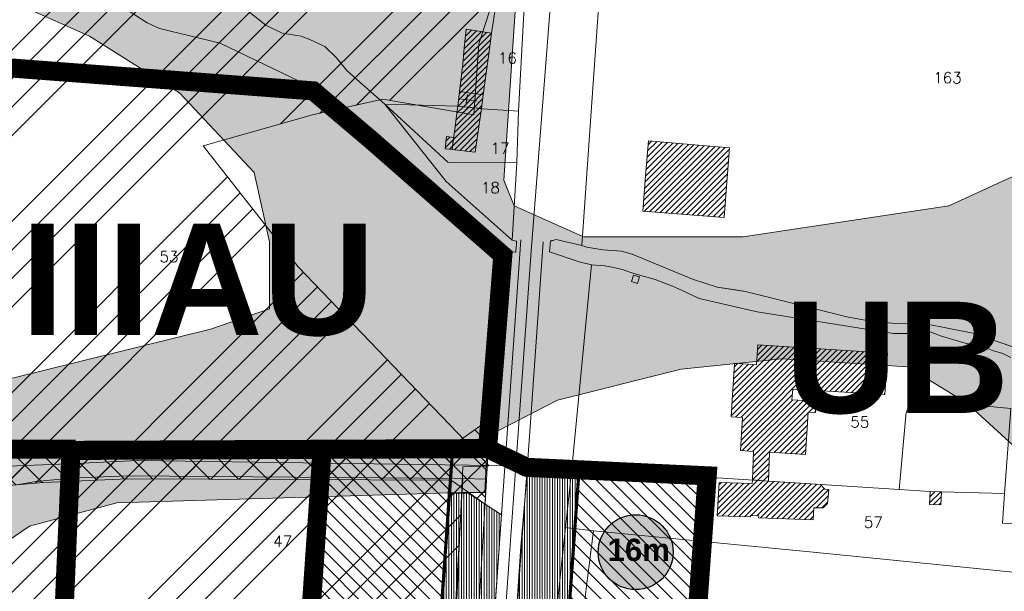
# Model space of a CAD drawing. Header units: metres. Extents: x 578835 to 593571, y 248557 to 255108.
# Tile 72 of 251: x 583127 to 583436, y 250397 to 250577. Entities that reach past the tile are written whole.
import ezdxf

# ---------------------------------------------------------------- set-up
doc = ezdxf.new("R2010")
doc.units = ezdxf.units.M
for name, pattern in [('CACHEX2', [0.75, 0.5, -0.25]), ('CONTINU', [0]), ('DASHDOT', [1, 0.5, -0.25, 0, -0.25]), ('SOLID_LINE', [0])]:
    doc.linetypes.add(name, pattern=pattern)
for name, color, linetype, lineweight in [('01_PLU implantation gabaritaire', 22, 'CONTINU', 30), ('01_PLU_EVP', 104, 'Continuous', 0), ('02_Modif_POS-Implantations obligées', 24, 'DASHDOT', 0), ('Cad-BATIMENT_BATI_LEGER13', 7, 'SOLID_LINE', 0), ('Cad-BATIMENT_BATI_PRIVE12', 7, 'SOLID_LINE', 0), ('Cad-BATIMENT_BATI_PRIVE12_HACH', 7, 'SOLID_LINE', 0), ('Cad-HYDROGRAPHI_COURS_D_EAU28', 5, 'SOLID_LINE', 0), ('Cad-PARCELLAIRE_PARCELLE1', 250, 'SOLID_LINE', 0), ('Cad-RESEAU_ROUT_AXE_DE_VOIE26', 255, 'SOLID_LINE', 0), ('Cad-RESEAU_ROUT_LIMITE_DE_VOIE_P23', 8, 'SOLID_LINE', 0), ('Cad-TOPONYMIE_DETAIL_PARCELLAIR181', 7, 'SOLID_LINE', 0), ('Cad-TOPONYMIE_NUMERO_DE_PARCELL182', 250, 'SOLID_LINE', 0), ('ER', 192, 'Continuous', 18), ('PLU', 7, 'CACHEX2', 5), ('PPRI global - contour', 152, 'Continuous', 5), ('PPRI global - hachures', 152, 'Continuous', 5), ('PPRIF - contour', 10, 'Continuous', 9)]:
    doc.layers.add(name, color=color, linetype=linetype, lineweight=lineweight)
doc.layers.add('PLU nom', color=7, linetype='Continuous')
doc.styles.add('00001', font='arial.ttf', dxfattribs={"height": 50})
doc.styles.get("Standard").update_dxf_attribs({"font": 'arialbd_0.ttf', "height": 50})
doc.styles.add('TEXTSTYLE_45_11', font='txt.shx', dxfattribs={"oblique": 50})

msp = doc.modelspace()

# ---------------------------------------------------------------- hatches: boundary and pattern name
at = {"layer": '01_PLU implantation gabaritaire', "lineweight": 0, "ltscale": 0.4}
h = msp.add_hatch(dxfattribs=at)
h.set_pattern_fill('ANSI31', color=256, angle=90, style=0)
h.paths.add_polyline_path([(583221.89, 250441.93), (583262.93, 250441.37), (583237.44, 250079.48), (583221.42, 249849.89), (583216.12, 249767.51), (583212.68, 249738.43), (583206.33, 249695.34), (583190.73, 249656.21), (583164, 249602.47), (583128.06, 249620.2), (583151.53, 249667.78), (583168.02, 249705.77), (583172.76, 249736.67), (583178.86, 249813.5), (583190.14, 249975.57), (583205.96, 250198.67), (583218.51, 250390.38)])
h = msp.add_hatch(dxfattribs=at)
h.set_pattern_fill('ANSI31', color=256, angle=90, style=0)
h.paths.add_polyline_path([(583255.49, 249636.72), (583294.71, 249641.08), (583293.78, 249651.04), (583290.95, 249687.88), (583298.05, 249789.16), (583306, 249916.25), (583315.37, 250055.57), (583330.12, 250260.46), (583343.09, 250433.53), (583302.8, 250435.87), (583289.28, 250248.51), (583277.24, 250088.76), (583268.13, 249947.91), (583261.65, 249843.74), (583255.19, 249751.23), (583251.63, 249693.47), (583251.34, 249680.25), (583254.28, 249643.54)])
at = {"layer": '01_PLU implantation gabaritaire', "linetype": 'Continuous', "lineweight": 30, "true_color": 0xffffff}
h = msp.add_hatch(color=7, dxfattribs=at)
edge = h.paths.add_edge_path()
edge.add_arc((583320.54, 250409.55), 11.78, 0, 360)
at = {"layer": '01_PLU_EVP', "ltscale": 0.4}
h = msp.add_hatch(dxfattribs=at)
h.set_pattern_fill('ANSI31', color=256, scale=0.25, angle=45, style=0)
h.paths.add_polyline_path([(583286.6, 250436.83), (583303.01, 250436.06), (583294.32, 250317.1), (583287.56, 250223.33), (583280.42, 250126.14), (583273.27, 250027.36), (583268.44, 249956.24), (583263.4, 249868.36), (583260.7, 249831.45), (583257.42, 249785.72), (583252.2, 249705.5), (583251.24, 249683.89), (583253.95, 249643.83), (583255.49, 249636.88), (583240.82, 249635.15), (583237.92, 249668.14), (583237.15, 249696.51), (583237.91, 249737.17), (583241, 249789.27), (583248.34, 249895.92), (583259.15, 250043.49), (583263.4, 250113.32), (583270.93, 250173.72), (583273.05, 250208.21), (583272.08, 250224.8), (583277.29, 250305.07), (583284.44, 250411.35)])
h = msp.add_hatch(dxfattribs=at)
h.set_pattern_fill('ANSI31', color=256, scale=0.25, angle=45, style=0)
h.paths.add_polyline_path([(583261.44, 250428.15), (583268.12, 250428.05), (583278.37, 250421.29), (583273.49, 250352.07), (583268.78, 250284.89), (583251.58, 250282.17), (583254.59, 250326.14), (583259.48, 250396.52), (583261.73, 250429.02)])
at = {"layer": 'Cad-BATIMENT_BATI_PRIVE12_HACH', "ltscale": 0.4}
h = msp.add_hatch(dxfattribs=at)
h.set_pattern_fill('ANSI31', color=256, scale=0.4, style=0)
h.paths.add_polyline_path([(583272.58, 250553.41), (583274.09, 250564.02), (583274.58, 250567.85), (583275.25, 250572.81), (583267.23, 250574.03), (583266.65, 250568.19), (583266.16, 250563.13), (583265.15, 250554.47)])
h = msp.add_hatch(dxfattribs=at)
h.set_pattern_fill('ANSI31', color=256, scale=0.4, style=0)
h.paths.add_polyline_path([(583272.03, 250549.13), (583272.58, 250553.41), (583265.15, 250554.47), (583264.63, 250549.85)])
h = msp.add_hatch(dxfattribs=at)
h.set_pattern_fill('ANSI31', color=256, scale=0.4, style=0)
h.paths.add_polyline_path([(583270.04, 250535.36), (583272.03, 250549.13), (583264.63, 250549.85), (583264.22, 250546.8), (583263.77, 250543.43), (583262.8, 250536.21)])
h = msp.add_hatch(dxfattribs=at)
h.set_pattern_fill('ANSI31', color=256, scale=0.4, style=0)
h.paths.add_polyline_path([(583263.3, 250540.04), (583261.05, 250540.3), (583260.63, 250536.48), (583262.8, 250536.21)])
h = msp.add_hatch(dxfattribs=at)
h.set_pattern_fill('ANSI31', color=256, scale=0.4, style=0)
h.paths.add_polyline_path([(583349.16, 250525.8), (583350.07, 250536.69), (583324.58, 250538.91), (583323.59, 250527.91), (583322.79, 250516.8), (583348.35, 250514.81)])
h = msp.add_hatch(dxfattribs=at)
h.set_pattern_fill('ANSI31', color=256, scale=0.4, style=0)
h.paths.add_polyline_path([(583357.3, 250432.29), (583362.27, 250431.92), (583362.67, 250440.99), (583373.94, 250440.26), (583374.81, 250453.59), (583377.13, 250453.45), (583377.24, 250457.02), (583369.62, 250457.5), (583369.91, 250460.87), (583398.91, 250459.17), (583399.73, 250472.17), (583358.94, 250474.79), (583358.56, 250468.51), (583351.59, 250469.04), (583350.53, 250452.12), (583354.09, 250451.97), (583353.47, 250441.55), (583357.62, 250441.23)])
h = msp.add_hatch(dxfattribs=at)
h.set_pattern_fill('ANSI31', color=256, scale=0.4, style=0)
h.paths.add_polyline_path([(583357.3, 250432.29), (583357.22, 250431.17), (583346.81, 250431.52), (583346.19, 250421), (583356.69, 250420.64), (583356.66, 250421.09), (583359.23, 250420.96), (583359.19, 250420.4), (583376.4, 250419.72), (583376.57, 250423.53), (583379.54, 250423.55), (583380.91, 250424.9), (583381.29, 250429.27), (583380.05, 250429.39), (583378.68, 250430.84), (583362.27, 250431.92)])
h = msp.add_hatch(dxfattribs=at)
h.set_pattern_fill('ANSI31', color=256, scale=0.4, style=0)
h.paths.add_polyline_path([(583416.49, 250424.4), (583416.72, 250428.55), (583413.17, 250428.69), (583412.93, 250424.56)])
at = {"layer": 'ER', "ltscale": 0.4}
h = msp.add_hatch(dxfattribs=at)
h.set_pattern_fill('ANSI37', color=256, scale=2, style=0)
h.paths.add_polyline_path([(583058.07, 250301.34), (583054.64, 250309.73), (583049.76, 250316.09), (583040.95, 250320.89), (583030.54, 250323.46), (583001.33, 250327.82), (582957.44, 250333.43), (582946.65, 250336.57), (582930.39, 250344.22), (582912.33, 250356.37), (582905, 250360.88), (582898.05, 250362.27), (582890.36, 250362.98), (582872.61, 250362.64), (582857.67, 250362.32), (582845.41, 250364.65), (582832.39, 250369.17), (582828.35, 250359.98), (582842.83, 250354.96), (582856.84, 250352.3), (582872.82, 250352.65), (582889.99, 250352.97), (582896.6, 250352.36), (582901.28, 250351.42), (582906.92, 250347.95), (582925.44, 250335.5), (582943.1, 250327.19), (582955.39, 250323.61), (582999.95, 250317.92), (583028.6, 250313.64), (583037.3, 250311.49), (583043.12, 250308.32), (583045.89, 250304.71), (583048.44, 250298.47), (583049.7, 250291.87), (583049.17, 250286.5), (583046.99, 250279.96), (583040.61, 250268.16), (583027.71, 250247.14), (583023.9, 250238.33), (583024.86, 250227.84), (583027.05, 250209.99), (583029.67, 250195.98), (583030.08, 250195.06), (583029.67, 250188.88), (583030.4, 250183.45), (583031.86, 250178.75), (583034.45, 250175.42), (583044.19, 250174.21), (583052.62, 250175.34), (583056.03, 250175.83), (583063.27, 250179.06), (583070.89, 250181.58), (583078.03, 250183.12), (583083.63, 250182.87), (583086.79, 250181.09), (583091.09, 250176.71), (583095.39, 250169.98), (583105.37, 250171.36), (583104.39, 250177.6), (583099.77, 250185.31), (583094.5, 250191.87), (583087.6, 250198.2), (583071.46, 250206.25), (583065.13, 250208.93), (583062.41, 250210.35), (583058.04, 250213.9), (583056.65, 250219.23), (583056.92, 250225.54), (583058.61, 250230.25), (583064.05, 250235.69), (583077, 250245.39), (583098.82, 250260.63), (583110.81, 250268.21), (583117.15, 250276.71), (583135.95, 250300.57), (583137.07, 250311.17), (583134.78, 250319.23), (583129.66, 250334.43), (583124.96, 250344.18), (583118.29, 250352.65), (583098.4, 250372.53), (583087.35, 250385.01), (583085.93, 250391.35), (583085.93, 250398.83), (583089.88, 250411.31), (583093.52, 250418.3), (583099.46, 250423.02), (583107.8, 250426.51), (583118.38, 250430.08), (583134.3, 250431.52), (583160.83, 250432.67), (583262.54, 250432.21), (583273.17, 250424.61), (583274.68, 250451.43), (583261.61, 250442.21), (583160.63, 250442.67), (583133.63, 250441.5), (583116.3, 250439.94), (583104.26, 250435.87), (583094.32, 250431.71), (583085.63, 250424.8), (583080.61, 250415.16), (583075.93, 250400.38), (583075.93, 250390.24), (583078.16, 250380.3), (583091.12, 250365.68), (583110.8, 250346), (583116.43, 250338.85), (583120.38, 250330.65), (583125.23, 250316.27), (583126.92, 250310.29), (583126.31, 250304.49), (583109.21, 250282.8), (583103.9, 250275.68), (583093.28, 250268.96), (583071.13, 250253.5), (583057.48, 250243.26), (583049.95, 250235.74), (583046.99, 250227.48), (583046.59, 250218.16), (583049.19, 250208.2), (583057.28, 250201.63), (583058.31, 250199.86), (583058.31, 250197.02), (583057.83, 250194.67), (583054.58, 250191.92), (583050.69, 250191.43), (583045.25, 250193.05), (583042.01, 250195.81), (583039.25, 250200.75), (583038.82, 250201.43), (583036.93, 250211.52), (583034.8, 250228.9), (583034.09, 250236.7), (583036.6, 250242.52), (583049.28, 250263.17), (583056.2, 250275.97), (583059.01, 250284.39), (583059.8, 250292.32)])
at = {"layer": 'PPRI global - hachures', "ltscale": 0.4}
h = msp.add_hatch(dxfattribs=at)
h.set_pattern_fill('ANSI36', color=256, scale=2, style=0)
h.paths.add_polyline_path([(584066.5, 250379.34), (584062.37, 250383.47), (584043.41, 250459.25), (584013.35, 250450.76), (584002.24, 250450.11), (583982.63, 250452.72), (583973.49, 250455.99), (583889.77, 250518.96), (583895.65, 250528.1), (583977.99, 250662.67), (584030.07, 250749.63), (583918.43, 250756.91), (583664.41, 250783.59), (583631.24, 250786.83), (583615.06, 250787.64), (583601.17, 250794.44), (583587.42, 250827.6), (583576.9, 250872.88), (583563.15, 250910.89), (583546.16, 250944.04), (583514.61, 250983.67), (583475.78, 251010.35), (583442.61, 251028.95), (583396.5, 251041.08), (583343.91, 251049.17), (583296.18, 251058.06), (583275.96, 251065.34), (583264.63, 251086.36), (583250.88, 251100.92), (583230.66, 251114.67), (583189.4, 251126.8), (583119.68, 251147.06), (583061.43, 251160.81), (583024.22, 251164.04), (582980.53, 251148.68), (582993.48, 251125.23), (583025.83, 251140.59), (583054.15, 251143.02), (583098.64, 251130.08), (583144.75, 251115.52), (583186.01, 251101.78), (583219.99, 251088.03), (583236.17, 251071.86), (583255.58, 251033.04), (583254.78, 251000.7), (583238.6, 250995.04), (583207.85, 250995.04), (583194.1, 251002.31), (583172.26, 251010.4), (583159.32, 250999.89), (583144.75, 250992.61), (583123.72, 250996.65), (583093.79, 251001.51), (583044.44, 251004.74), (583042.82, 250977.25), (583071.95, 250975.63), (583123.72, 250970.78), (583189.25, 250968.35), (583234.55, 250957.84), (583253.97, 250940.05), (583273.38, 250908.51), (583282.28, 250851.91), (583278.25, 250803.12), (583273.39, 250777.24), (583225.66, 250792.61), (583164.18, 250807.16), (583128.59, 250807.97), (583123.73, 250787.76), (583296.04, 250750.56), (583317.08, 251031.97), (583369.66, 251022.26), (583418.2, 250998.81), (583457.03, 250968.08), (583486.96, 250930.89), (583515.28, 250879.13), (583529.84, 250833.04), (583533.88, 250790.18), (583534.69, 250771.58), (583553.3, 250763.5), (583563.01, 250755.41), (583580, 250744.9), (583594.56, 250731.15), (583590.51, 250708.51), (583580.81, 250697.19), (583567.05, 250697.19), (583552.49, 250698.8), (583535.5, 250697.19), (583522.56, 250693.95), (583503.14, 250708.51), (583479.68, 250718.21), (583448.13, 250723.87), (583373.71, 250731.15), (583318.7, 250734.39), (583315.46, 250703.66), (583444.9, 250694.76), (583478.87, 250680.21), (583494.24, 250668.89), (583512.04, 250632.5), (583510.42, 250582.36), (583496.67, 250561.34), (583468.36, 250541.12), (583419.01, 250518.48), (583354.29, 250508.77), (583304.13, 250508.77), (583282.29, 250518.48), (583279.06, 250526.56), (583283.91, 250598.53), (583239.42, 250602.58), (583222.43, 250600.96), (583186.02, 250597.72), (583162.56, 250599.34), (583148, 250606.62), (583122.92, 250612.28), (583089.76, 250614.71), (583078.43, 250626.03), (583052.54, 250635.73), (583029.89, 250635.73), (583004.81, 250631.69), (582985.4, 250622.79), (582965.98, 250613.09), (582970.84, 250593.68), (583001.58, 250611.47), (583029.08, 250621.98), (583059.01, 250621.98), (583080.86, 250606.62), (583092.99, 250591.26), (583118.07, 250585.59), (583148.81, 250571.85), (583177.12, 250554.06), (583200.59, 250528.99), (583205.44, 250507.16), (583205.44, 250486.13), (583186.83, 250479.66), (583124.54, 250464.3), (583104.02, 250461.44), (583074.89, 250436.37), (583062.76, 250421.01), (583040.92, 250417.77), (583013.41, 250429.9), (582993.19, 250437.99), (582977.01, 250433.14), (582972.96, 250422.62), (582979.43, 250412.11), (583003.7, 250411.3), (583028.78, 250404.83), (583040.92, 250397.56), (583014.22, 250380.57), (582989.14, 250366.83), (582968.11, 250354.7), (582985.91, 250337.72), (583050.62, 250379.77), (583073.28, 250387.85), (583089.45, 250391.9), (583109.68, 250404.03), (583129.9, 250417.77), (583157.41, 250425.05), (583265.81, 250428.28), (583273.09, 250428.28), (583273.9, 250446.07), (583295.97, 250457.39), (583334.8, 250467.1), (583366.35, 250470.33), (583405.99, 250467.9), (583424.6, 250456.58), (583444.01, 250438.79), (583471.52, 250417.77), (583514.39, 250491.35), (583542.71, 250566.56), (583607.54, 250728.61), (583618.87, 250755.3), (583637.47, 250748.02), (583563.05, 250565.27), (583533.11, 250493.3), (583488.62, 250414.05), (583469.92, 250375), (583458.6, 250360.44), (583447.3, 250277.69), (583433.55, 250118.39), (583433.55, 250075.53), (583435.17, 250061.79), (583444.07, 250055.32), (583538.72, 249966.37), (583593.05, 249930.65), (583636.74, 249921.76), (583657.12, 249921.76), (583640.51, 249900.52), (583605.37, 249856.24), (583563.9, 249771.01), (583539.46, 249724.43), (583484.46, 249610.66), (583466.89, 249549.58), (583445.44, 249517.44), (583408.01, 249447.95), (583372.11, 249391.45), (583402.75, 249358.91), (583418.65, 249347.07), (583436.19, 249369.28), (583463.87, 249406.75), (583478.59, 249436.8), (583476.61, 249477.12), (583481.36, 249487.31), (583491.71, 249499.16), (583485.47, 249528.1), (583479.2, 249549.72), (583486.09, 249593.97), (583536.27, 249697.24), (583571.65, 249771.24), (583609.81, 249820.41), (583635.17, 249860.02), (583657.05, 249884.96), (583692.43, 249959.02), (583716.61, 250005.58), (583724.42, 250017.76), (583733.57, 250029.46), (583758.23, 250060.88), (583783.36, 250088.01), (583819.02, 250122.79), (583886.38, 250174.14), (583941.78, 250217.37), (583983.26, 250248.04), (584014.32, 250265.65), (584046.48, 250272.12), (584071.07, 250273.21)])
at = {"layer": 'PPRIF - contour', "lineweight": 15}
h = msp.add_hatch(dxfattribs=at)
h.set_pattern_fill('ANSI34', color=30, scale=2, style=0)
h.paths.add_polyline_path([(583168.56, 249236.59), (583178.02, 249273.37), (583184.15, 249314.36), (583186.86, 249348.54), (583183.82, 249412.65), (583188.31, 249497.75), (583209.56, 249638.59), (583209.57, 249654.16), (583202.87, 249764.69), (583181.22, 249772.54), (583212.18, 249841.81), (583235.33, 249974.64), (583193.51, 249985.09), (583186.04, 250045.54), (583188.28, 250067.18), (583195.8, 250078.07), (583245.78, 250078.37), (583251.01, 250132.85), (583194.25, 250138.82), (583209.94, 250168.32), (583209.19, 250188.47), (583208.21, 250203.8), (583217.43, 250267.61), (583213.64, 250277.41), (583256.98, 250284.74), (583262.34, 250350.34), (583266.18, 250436.39), (583274.5, 250436.7), (583214.43, 250499.33), (583184.56, 250537.39), (583218.91, 250547.09), (583241.07, 250552.07), (583269.68, 250547.09), (583271.18, 250569.48), (583274.91, 250580.67), (583286.48, 250597.77), (583293.66, 250716.62), (583278.73, 250731.44), (583193.67, 250750.25), (583156.78, 250759.28), (583135.71, 250831.5), (583141.39, 250856.49), (583145.69, 250864.01), (583161.1, 250891.6), (583169.34, 250905.21), (583172.57, 250920.26), (583171.49, 250936.38), (583169.31, 250950.6), (583181.85, 251003.26), (583206.95, 251084.03), (583216.62, 251114.12), (583232.39, 251161.77), (583245.29, 251209.41), (583234.54, 251210.94), (583234.1, 251288.09), (583244.66, 251288.39), (583237.9, 251328.73), (583229.54, 251356.01), (583200.13, 251357.42), (583190.46, 251371.39), (583189.74, 251379.63), (583190.1, 251406.14), (583244.22, 251415.82), (583256.04, 251419.04), (583270.74, 251430.86), (583295.47, 251440.89), (583325.21, 251451.64), (583340.94, 251464.43), (583366, 251457.91), (583398.59, 251444.88), (583422.15, 251436.37), (583417.63, 251462.92), (583418.14, 251495.99), (583409.11, 251546.1), (583400.09, 251585.18), (583359.99, 251579.17), (583344.95, 251609.23), (583333.92, 251624.76), (583325.9, 251633.28), (583319.39, 251648.31), (583296.33, 251649.31), (583292.32, 251666.85), (583282.01, 251764.42), (583240.65, 251790.03), (583212.78, 251805.76), (583221.32, 251831.82), (583251.44, 251830.48), (583273.02, 251828.23), (583262.67, 251903.93), (583199.69, 251895.44), (583192.95, 251945.32), (583256.33, 251954.31), (583243.74, 252050.47), (583214.52, 252068.27), (583208.68, 252073.66), (583201.93, 252137.92), (583178.11, 252135.22), (583183.95, 252176.12), (583226.69, 252181.65), (583216.8, 252253.1), (583210.96, 252307.92), (583193.36, 252422.33), (583178.97, 252519.84), (583167.73, 252607.66), (583178.52, 252614.4), (583188.29, 252625.39), (583184.93, 252642.05), (583192.13, 252639.75), (583210.89, 252641.9), (583205.05, 252676.95), (583200.1, 252708.47), (583205.05, 252708.02), (583194.96, 252797.38), (583191.02, 252799.28), (583173.51, 252800.6), (583168.08, 252797.59), (583165.67, 252793.82), (583165.69, 252787.69), (583073.05, 252815.41), (583065.66, 252814.13), (583065.94, 252812.7), (583046.85, 252808.33), (583047.04, 252816.04), (582997.15, 252812.42), (582995.86, 252782.45), (582980.16, 252787.72), (582949.89, 252804.92), (582947.27, 252800.69), (582935.19, 252777.61), (582924.38, 252768.8), (582917.32, 252760.63), (582910.91, 252748.5), (582903.76, 252736.42), (582880, 252724.86), (582817.58, 252706.15), (582782.59, 252696.37), (582747.69, 252696.56), (582653.19, 252726.32), (582583.51, 252736.7), (582547.53, 252745.89), (582391.95, 252693.83), (582342.71, 252696.56), (582258, 252701.11), (582228.89, 252730.03), (582194.3, 252754.65), (582137.15, 252749.12), (582028.37, 252701.22), (581997.03, 252701.83), (581923.09, 252643.99), (581895.44, 252653.82), (581782.97, 252699.88), (581749.17, 252724.45), (581694.48, 252730.59), (581626.87, 252779.73), (581623.69, 252832.13), (581568.99, 252867.14), (581549.94, 252902.76), (581520.9, 252875.84), (581488.95, 252861.1), (581415.1, 252871.66), (581333.97, 252861.22), (581285.87, 252845.9), (581226.26, 252859.41), (581213.27, 252848.96), (581176.79, 252829.19), (581135.62, 252832.26), (581093.83, 252851.3), (581026.18, 252865.71), (580894.22, 252859.98), (580764.18, 252821.75), (580666.25, 252837.89), (580606.97, 252807.31), (580553.37, 252825.96), (580518.38, 252831.19), (580426.24, 252844.58), (580314.78, 252864.48), (580232.54, 252861.61), (580193.34, 252877.86), (579737.68, 252731.06), (579339.29, 252594.91), (579467.34, 252529.95), (579492.26, 252526.53), (579537.88, 252506.87), (579628.29, 252501.98), (579673.34, 252488.27), (579756.55, 252421.24), (579801.62, 252412.32), (579849.52, 252376.66), (579890.09, 252373.24), (579954.11, 252362.98), (580003.08, 252331.22), (580020.69, 252319.86), (580037.79, 252307.65), (580048.55, 252295.44), (580067.12, 252269.55), (580095.49, 252178.46), (580127.66, 252086.63), (580157.22, 252011.67), (580209.32, 251928.46), (580208.41, 251858.24), (580196.24, 251818.11), (580206.29, 251790.3), (580227.07, 251716.54), (580274.53, 251673.98), (580324.82, 251599.61), (580345.2, 251567.99), (580352.27, 251548.44), (580380.56, 251474.57), (580498.13, 251465.11), (580632.34, 251425.65), (580688.87, 251403.81), (580903, 251328.66), (581057.22, 251304.45), (581128.89, 251277.45), (581306.24, 251176.53), (581363.6, 251156.15), (581418.4, 251079.72), (581465.72, 250967.17), (581546.02, 250830.88), (581604.72, 250760.44), (581621.29, 250710.76), (581635.31, 250677.64), (581677.37, 250643.25), (581761.5, 250538.8), (581878.03, 250481.58), (581978.36, 250416.05), (582083.64, 250336.15), (582132.06, 250252.96), (582193.12, 250147.32), (582211.34, 250118.18), (582217.79, 250080.35), (582244.22, 249930.09), (582252.92, 249788.8), (582279.87, 249720.73), (582264.14, 249693.23), (582229.1, 249576.98), (582243.69, 249504.21), (582236.53, 249458.37), (582233.12, 249417.21), (582207.89, 249404.14), (582210.7, 249314.66), (582282.52, 249136.36), (582365.79, 249069.63), (582329.51, 248868.66), (582370.33, 248802.93), (582389.99, 248830.88), (582435.35, 248829.37), (582475.81, 248930.64), (582488.18, 248933.83), (582505.04, 248934.94), (582536.56, 248931.03), (582545.58, 248873.46), (582547.73, 248837.81), (582559.27, 248733.3), (582660.26, 248731.96), (582707.75, 248722.61), (582711.09, 248844.25), (582713.77, 248853.61), (582730.11, 248933.31), (582770.57, 249048.63), (582781.22, 249070.77), (582782.86, 249074.05), (582786.69, 249073.51), (582794.34, 249066.4), (582795.98, 249060.39), (582802, 249037.44), (582837.54, 249029.24), (582847.92, 249019.4), (582859.41, 249022.68), (582870.89, 249021.59), (582882.91, 249029.79), (582897.68, 249024.87), (582894.41, 249004.61), (582898.78, 248991.5), (582903.16, 248984.94), (582914.71, 248986.01), (582980.86, 249040.12), (583036.72, 249107.47), (583089.79, 249152.85), (583096.96, 249144.66), (583169.29, 249123.72), (583150.9, 249178.85), (583158.77, 249200.15)])

# ---------------------------------------------------------------- linework, layer by layer
at = {"layer": '01_PLU implantation gabaritaire', "ltscale": 0.4, "const_width": 1}
for points in [[(583221.89, 250441.93), (583262.93, 250441.37), (583237.44, 250079.48), (583221.42, 249849.89), (583216.12, 249767.51), (583212.68, 249738.43), (583206.33, 249695.34), (583190.73, 249656.21), (583164, 249602.47), (583128.06, 249620.2), (583151.53, 249667.78), (583168.02, 249705.77), (583172.76, 249736.67), (583178.86, 249813.5), (583190.14, 249975.57), (583205.96, 250198.67), (583218.51, 250390.38)], [(583255.49, 249636.72), (583294.71, 249641.08), (583293.78, 249651.04), (583290.95, 249687.88), (583298.05, 249789.16), (583306, 249916.25), (583315.37, 250055.57), (583330.12, 250260.46), (583343.09, 250433.53), (583302.77, 250435.96), (583289.28, 250248.51), (583277.24, 250088.76), (583268.13, 249947.91), (583261.65, 249843.74), (583255.19, 249751.23), (583251.63, 249693.47), (583251.34, 249680.25), (583254.28, 249643.54)]]:
    msp.add_lwpolyline(points, close=True, dxfattribs=at)
at = {"layer": '01_PLU implantation gabaritaire', "lineweight": 0, "ltscale": 0.4}
msp.add_lwpolyline([(583302.63, 250436.42), (583342.85, 250433.48), (583322.59, 250160.96), (583310.53, 249980.22), (583296.25, 249761.55), (583291.16, 249689.06), (583294.97, 249640.54), (583255.35, 249636.96), (583250.81, 249687.24), (583256, 249760.56), (583270.61, 249979.22), (583287.49, 250227.05), (583302.76, 250432.68)], close=True, dxfattribs=at)
at = {"layer": '01_PLU_EVP', "ltscale": 0.4}
msp.add_lwpolyline([(583263.4, 250113.32), (583270.93, 250173.72), (583273.05, 250208.21), (583272.08, 250224.8), (583277.29, 250305.07), (583284.44, 250411.35), (583286.6, 250436.83), (583303.01, 250436.06), (583294.32, 250317.1), (583287.56, 250223.33), (583280.42, 250126.14)], dxfattribs=at)
msp.add_lwpolyline([(583261.44, 250428.15), (583268.12, 250428.05), (583278.37, 250421.29), (583273.49, 250352.07), (583268.76, 250284.55), (583251.58, 250282.17), (583254.59, 250326.14), (583259.48, 250396.52), (583261.73, 250429.02)], close=True, dxfattribs=at)
at = {"layer": '02_Modif_POS-Implantations obligées', "linetype": 'Continuous', "lineweight": 30, "ltscale": 2}
msp.add_circle((583320.54, 250409.55), 11.78, dxfattribs=at)
at = {"layer": 'Cad-BATIMENT_BATI_LEGER13'}
msp.add_lwpolyline([(583321.06, 250494.03), (583321.71, 250496.2), (583319.85, 250496.71), (583319.27, 250494.66), (583321.06, 250494.03), (583321.06, 250494.03)], close=True, dxfattribs=at)
msp.add_lwpolyline([(583321.06, 250494.03), (583321.71, 250496.2), (583319.85, 250496.71), (583319.27, 250494.66), (583321.06, 250494.03), (583321.06, 250494.03)], close=True, dxfattribs=at)
at = {"layer": 'Cad-BATIMENT_BATI_PRIVE12'}
for points in [[(583272.58, 250553.41), (583274.09, 250564.02), (583274.58, 250567.85), (583275.25, 250572.81), (583267.23, 250574.03), (583266.65, 250568.19), (583266.16, 250563.13), (583265.15, 250554.47), (583272.58, 250553.41), (583272.58, 250553.41)], [(583272.03, 250549.13), (583272.58, 250553.41), (583265.15, 250554.47), (583264.63, 250549.85), (583272.03, 250549.13), (583272.03, 250549.13)], [(583270.04, 250535.36), (583272.03, 250549.13), (583264.63, 250549.85), (583264.63, 250549.85), (583264.22, 250546.8), (583263.77, 250543.43), (583262.8, 250536.21), (583270.04, 250535.36), (583270.04, 250535.36)], [(583263.3, 250540.04), (583261.05, 250540.3), (583260.63, 250536.48), (583262.8, 250536.21), (583263.3, 250540.04), (583263.3, 250540.04)], [(583349.16, 250525.8), (583350.07, 250536.69), (583324.58, 250538.91), (583323.59, 250527.91), (583322.79, 250516.8), (583348.35, 250514.81), (583349.16, 250525.8), (583349.16, 250525.8)], [(583357.3, 250432.29), (583362.27, 250431.92), (583362.67, 250440.99), (583373.94, 250440.26), (583374.81, 250453.59), (583377.13, 250453.45), (583377.24, 250457.02), (583369.62, 250457.5), (583369.91, 250460.87), (583398.91, 250459.17), (583399.73, 250472.17), (583358.94, 250474.79), (583358.56, 250468.51), (583351.59, 250469.04), (583350.53, 250452.12), (583354.09, 250451.97), (583353.47, 250441.55), (583357.62, 250441.23), (583357.3, 250432.29), (583357.3, 250432.29)], [(583357.3, 250432.29), (583357.22, 250431.17), (583346.81, 250431.52), (583346.19, 250421), (583356.69, 250420.64), (583356.66, 250421.09), (583359.23, 250420.96), (583359.19, 250420.4), (583376.4, 250419.72), (583376.57, 250423.53), (583379.54, 250423.55), (583380.91, 250424.9), (583381.29, 250429.27), (583380.05, 250429.39), (583378.68, 250430.84), (583362.27, 250431.92), (583357.3, 250432.29), (583357.3, 250432.29)], [(583416.49, 250424.4), (583416.72, 250428.55), (583413.17, 250428.69), (583412.93, 250424.56), (583416.49, 250424.4), (583416.49, 250424.4)]]:
    msp.add_lwpolyline(points, close=True, dxfattribs=at)
at = {"layer": 'Cad-HYDROGRAPHI_COURS_D_EAU28'}
for points in [[(583163.31, 250578.41), (583166.89, 250576.03), (583170.75, 250574.24), (583189.84, 250569.7), (583217.5, 250556.4), (583219.7, 250554.68), (583233.72, 250544.82), (583275.05, 250505.01), (583276.9, 250504.5), (583279.07, 250504.24), (583282.81, 250503.88), (583282.98, 250505.79), (583283.04, 250506.01), (583283.1, 250507.36), (583281.66, 250507.69), (583260.92, 250526.13), (583241.65, 250550.5), (583232.85, 250558.23), (583229.72, 250561.1), (583226.51, 250565.06), (583226.51, 250565.06), (583226.51, 250565.06), (583222.82, 250568.66), (583218.11, 250570.82), (583215.38, 250571.83), (583209.38, 250572.77), (583204.21, 250575.35), (583198.65, 250579.68)], [(583438.8, 250474.2), (583426.58, 250478.42), (583426.58, 250478.42), (583426.58, 250478.42), (583411.65, 250481.41), (583402, 250481.5), (583393.18, 250482.43), (583386.98, 250483.58), (583355.08, 250491.51), (583351.9, 250492.03), (583346.14, 250492.89), (583338.42, 250495.47), (583319.46, 250503.26), (583316.09, 250504.2), (583310.19, 250504.71), (583305.18, 250505.52), (583303.57, 250506.06), (583295.58, 250507.96), (583294.37, 250507.63), (583294.29, 250507.63), (583294.21, 250507.51), (583293.72, 250507.46), (583293.44, 250503.98), (583302.76, 250500.86), (583306.63, 250499.96), (583310.86, 250499.64), (583313.71, 250499.1), (583316.33, 250498.42), (583319.98, 250497.17), (583326.65, 250495.28), (583332.17, 250493.28), (583334.92, 250491.96), (583340.49, 250489.4), (583358.74, 250485.13), (583401.61, 250478.34), (583406.21, 250478.39), (583409.92, 250479.37), (583412.67, 250479.04), (583414.47, 250478.3), (583416.76, 250477.48), (583424.2, 250475.33), (583429.64, 250474.22), (583432.72, 250473.02), (583436.01, 250472.07), (583438.51, 250470.83)]]:
    msp.add_lwpolyline(points, dxfattribs=at)
at = {"layer": 'Cad-PARCELLAIRE_PARCELLE1'}
for points in [[(583438.8, 250474.2), (583426.58, 250478.42), (583411.65, 250481.41), (583402, 250481.5), (583393.18, 250482.43), (583386.98, 250483.58), (583355.08, 250491.51), (583346.14, 250492.89), (583338.42, 250495.47), (583319.46, 250503.26), (583316.09, 250504.2), (583310.19, 250504.71), (583305.18, 250505.52), (583303.57, 250506.06), (583306.45, 250546.65), (583319.44, 250730.88)], [(583198.65, 250579.68), (583204.21, 250575.35), (583209.38, 250572.77), (583215.38, 250571.83), (583218.11, 250570.82), (583222.82, 250568.66), (583226.51, 250565.06), (583229.72, 250561.1), (583232.85, 250558.23), (583241.65, 250550.5), (583264.63, 250549.85), (583264.63, 250549.85), (583264.63, 250549.85), (583266.16, 250563.13), (583266.65, 250568.19), (583267.23, 250574.03), (583275.25, 250572.81), (583279.31, 250599.23)], [(583453.74, 250417.59), (583435.93, 250418.67), (583436.47, 250427.97), (583416.72, 250428.55), (583413.17, 250428.69), (583403.39, 250429.22), (583300.43, 250435.91), (583300.43, 250435.91), (583300.43, 250435.91), (583306.63, 250499.96), (583310.86, 250499.64), (583313.71, 250499.1), (583316.33, 250498.42), (583319.98, 250497.17), (583326.65, 250495.28), (583332.17, 250493.28), (583334.92, 250491.96), (583340.49, 250489.4), (583358.74, 250485.13), (583401.61, 250478.34), (583406.21, 250478.39), (583409.92, 250479.37), (583412.67, 250479.04), (583414.47, 250478.3), (583416.76, 250477.48), (583424.2, 250475.33), (583429.64, 250474.22), (583432.72, 250473.02), (583436.01, 250472.07), (583438.51, 250470.83)], [(583124.38, 250341.3), (583129.13, 250331.78), (583129.13, 250331.78), (583129.13, 250331.78), (583137.75, 250331.27), (583141.27, 250393.76), (583143.13, 250432.82), (583137.56, 250432.36), (583132.01, 250431.78), (583126.48, 250430.87)]]:
    msp.add_lwpolyline(points, dxfattribs=at)
for points in [[(583093.25, 250564.32), (583093.97, 250576.53), (583095.32, 250599.82), (583144, 250592.51), (583159.82, 250580.68), (583163.31, 250578.41), (583166.89, 250576.03), (583170.75, 250574.24), (583189.84, 250569.7), (583217.5, 250556.4), (583219.7, 250554.68), (583093.25, 250564.32), (583093.25, 250564.32)], [(583286.46, 250598.49), (583283.72, 250548.32), (583272.36, 250549.05), (583264.63, 250549.85), (583266.16, 250563.13), (583266.65, 250568.19), (583267.23, 250574.03), (583275.25, 250572.81), (583279.31, 250599.23), (583286.46, 250598.49), (583286.46, 250598.49)], [(583093.25, 250564.32), (583219.7, 250554.68), (583233.72, 250544.82), (583275.05, 250505.01), (583276.9, 250504.5), (583279.07, 250504.24), (583274.44, 250442.1), (583184.07, 250442.14), (583110.1, 250441.32), (583104.65, 250456.36), (583101.76, 250464.26), (583098.21, 250474.21), (583095.53, 250481.57), (583093.28, 250487.86), (583091.13, 250493.81), (583089.19, 250499.22), (583089.79, 250508.86), (583090.43, 250518.16), (583091.12, 250530.48), (583091.71, 250539.33), (583092.26, 250548.52), (583092.9, 250558.61), (583093.25, 250564.32), (583093.25, 250564.32)], [(583283.18, 250532.12), (583281.66, 250507.69), (583260.92, 250526.13), (583241.65, 250550.5), (583261.48, 250532.2), (583283.18, 250532.12), (583283.18, 250532.12)], [(583241.65, 250550.5), (583264.63, 250549.85), (583272.36, 250549.05), (583283.72, 250548.32), (583283.18, 250532.12), (583261.48, 250532.2), (583241.65, 250550.5), (583241.65, 250550.5)], [(583307.26, 250416.3), (583298.43, 250417.35), (583300.43, 250435.91), (583403.39, 250429.22), (583413.17, 250428.69), (583416.72, 250428.55), (583436.47, 250427.97), (583435.93, 250418.67), (583453.74, 250417.59), (583454.36, 250426), (583466.42, 250425.79), (583476.31, 250445.67), (583482.96, 250438.98), (583460.23, 250401.19), (583376.34, 250409.58), (583307.26, 250416.3), (583307.26, 250416.3)], [(583143.13, 250432.82), (583141.27, 250393.76), (583263.7, 250389.03), (583266.23, 250432.72), (583160.71, 250433.62), (583143.13, 250432.82), (583143.13, 250432.82)], [(583261.46, 250349.61), (583268.67, 250349.21), (583273.67, 250432.56), (583266.23, 250432.72), (583263.7, 250389.03), (583261.46, 250349.61), (583261.46, 250349.61)], [(583301.79, 250372.26), (583300.93, 250365.61), (583293.04, 250366.4), (583298.43, 250417.35), (583307.26, 250416.3), (583305.27, 250400.63), (583304.56, 250394.33), (583304.19, 250390.96), (583301.79, 250372.26), (583301.79, 250372.26)], [(583393.62, 250382.25), (583375.78, 250384.67), (583359.19, 250386.85), (583355.31, 250389.87), (583326.26, 250393.25), (583304.56, 250394.33), (583305.27, 250400.63), (583307.26, 250416.3), (583376.34, 250409.58), (583460.23, 250401.19), (583444.37, 250376.9), (583393.62, 250382.25), (583393.62, 250382.25)]]:
    msp.add_lwpolyline(points, close=True, dxfattribs=at)
at = {"layer": 'Cad-RESEAU_ROUT_AXE_DE_VOIE26'}
msp.add_line((583287.54, 250502.88), (583282.84, 250436.76), dxfattribs=at)
for points in [[(583304.03, 251652.19), (583332.64, 251446.77), (583341.54, 251336.58), (583342.9, 251299.34), (583334.69, 251199.13), (583336.4, 251145.97), (583309.36, 250782.43), (583287.54, 250502.88)], [(583120.4, 250436.51), (583142.17, 250437.38), (583163.95, 250438.42), (583282.84, 250436.76)], [(583282.84, 250436.76), (583280.74, 250407.33), (583274.09, 250312.83), (583268, 250229.32), (583267.41, 250211.32), (583265.26, 250174.01), (583262.28, 250137.21), (583256.12, 250058.15), (583251.09, 249985.5), (583242.11, 249857.62), (583235.68, 249756)], [(583282.84, 250436.76), (583280.74, 250407.33), (583274.09, 250312.83), (583268, 250229.32), (583267.41, 250211.32), (583265.26, 250174.01), (583262.28, 250137.21), (583256.12, 250058.15), (583251.09, 249985.5), (583242.11, 249857.62), (583235.68, 249756)]]:
    msp.add_lwpolyline(points, dxfattribs=at)
at = {"layer": 'Cad-RESEAU_ROUT_LIMITE_DE_VOIE_P23'}
for points in [[(583284.42, 250507.82), (583279.65, 250439.35), (583276.91, 250400.64), (583275.34, 250378.41), (583273.32, 250351.47), (583272.39, 250340.43), (583269.14, 250289.99), (583266.07, 250243.96), (583265.27, 250233.71), (583263.51, 250206.81), (583262.35, 250190.53), (583259.72, 250154.59), (583259.01, 250144.32), (583256.12, 250105.46), (583253.28, 250063.25), (583252.69, 250055.17), (583250.27, 250019.97), (583245.38, 249948.16), (583243.65, 249922.89), (583236.94, 249827.75), (583235.88, 249812.34), (583232.05, 249755.83)], [(583239.02, 249756.07), (583241.01, 249788.21), (583242.95, 249816.57), (583246.6, 249868.5), (583248.54, 249895.73), (583252.01, 249945.34), (583255.94, 250002.01), (583260.89, 250070.9), (583263.96, 250120.09), (583270.79, 250171.42), (583271.47, 250183), (583272.81, 250207.2), (583272.7, 250212.54), (583271.83, 250224.29), (583272.79, 250240.66), (583273.95, 250256.65), (583274.73, 250267.23), (583275.83, 250283.11), (583277.69, 250309.65), (583279.47, 250336.28), (583281.25, 250362.74), (583284.23, 250405.58), (583287.58, 250451.84), (583291.45, 250507.17)], [(583436.48, 250428), (583438.5, 250454.78), (583408.89, 250457.54), (583407.81, 250457.61), (583405.57, 250453.55), (583403.37, 250429.26)]]:
    msp.add_lwpolyline(points, dxfattribs=at)
at = {"layer": 'Cad-TOPONYMIE_DETAIL_PARCELLAIR181'}
for points in [[(583267.16, 250550.17), (583267.62, 250553.55), (583267.62, 250553.55)], [(583270.68, 250551.47), (583265.76, 250552.06), (583265.76, 250552.06)]]:
    msp.add_lwpolyline(points, dxfattribs=at)
at = {"layer": 'ER', "ltscale": 0.4}
msp.add_lwpolyline([(583118.38, 250430.08), (583134.3, 250431.52), (583160.83, 250432.67), (583262.54, 250432.21), (583273.17, 250424.61), (583274.68, 250451.43), (583261.61, 250442.21), (583160.63, 250442.67), (583133.63, 250441.5), (583116.3, 250439.94)], dxfattribs=at)
at = {"layer": 'PLU', "color": 7, "ltscale": 2, "const_width": 6}
for points in [[(583273.96, 250442.14), (583278.76, 250502.95), (583237.54, 250539.06), (583219.13, 250554.66), (583093.1, 250564.21)], [(583097.05, 250190.6), (583068.02, 250207.75), (583059.78, 250215.33), (583056.48, 250229.53), (583063.41, 250246.67), (583105.96, 250273.7), (583122.52, 250292.83), (583126.11, 250314.13), (583122.49, 250331.51), (583138.16, 250331), (583142.99, 250441.56), (583273.96, 250442.14)]]:
    msp.add_lwpolyline(points, dxfattribs=at)
at = {"layer": 'PLU', "ltscale": 2, "const_width": 6}
for points in [[(583081.93, 250449.17), (583110.98, 250441.92), (583144.46, 250441.92)], [(583221.95, 250442.07), (583175.22, 249762.3), (583170.63, 249722.7), (583166.88, 249703.94), (583127.67, 249620.16), (583179.36, 249594.91), (583201.46, 249634.09), (583240.25, 249634.51), (583295.3, 249641.59), (583303.23, 249641.82)], [(583273.96, 250442.14), (583286.31, 250436.24), (583343.03, 250433.57), (583322.36, 250148.53)]]:
    msp.add_lwpolyline(points, dxfattribs=at)
at = {"layer": 'PPRI global - contour'}
for points in [[(583510.42, 250582.36), (583496.67, 250561.34), (583468.36, 250541.12), (583419.01, 250518.48), (583354.29, 250508.77), (583304.13, 250508.77), (583282.29, 250518.48), (583279.06, 250526.56), (583283.91, 250598.53)], [(583118.07, 250585.59), (583148.81, 250571.85), (583177.12, 250554.06), (583200.59, 250528.99), (583205.44, 250507.16), (583205.44, 250486.13), (583186.83, 250479.66), (583124.54, 250464.3)], [(583109.68, 250404.03), (583129.9, 250417.77), (583157.41, 250425.05), (583265.81, 250428.28), (583273.09, 250428.28), (583273.9, 250446.07), (583295.97, 250457.39), (583334.8, 250467.1), (583366.35, 250470.33), (583405.99, 250467.9), (583424.6, 250456.58), (583444.01, 250438.79)]]:
    msp.add_lwpolyline(points, dxfattribs=at).dxf.unprotected_set("ltscale", 0)
at = {"layer": 'PPRIF - contour', "flags": 128}
msp.add_lwpolyline([(583194.25, 250138.82), (583209.94, 250168.32), (583209.19, 250188.47), (583208.21, 250203.8), (583217.43, 250267.61), (583213.64, 250277.41), (583256.98, 250284.74), (583262.34, 250350.34), (583266.18, 250436.39), (583274.5, 250436.7), (583214.43, 250499.33), (583184.56, 250537.39), (583218.91, 250547.09), (583241.07, 250552.07), (583269.68, 250547.09), (583269.68, 250547.09), (583269.68, 250547.09), (583271.18, 250569.48), (583271.18, 250569.48), (583271.18, 250569.48), (583274.91, 250580.67)], dxfattribs=at)

# ---------------------------------------------------------------- texts
at = {"layer": '02_Modif_POS-Implantations obligées', "ltscale": 2, "insert": (583311.73, 250413.8), "char_height": 7, "width": 36.6046, "attachment_point": 1, "style": '00001'}
msp.add_mtext('{\\fArial|b1|i0|c0|p34;16m}', dxfattribs=at)
at = {"layer": 'Cad-TOPONYMIE_NUMERO_DE_PARCELL182', "style": 'TEXTSTYLE_45_11'}
for s, p in [('16', (583277.19, 250563.27)), ('163', (583414.08, 250557.08)), ('17', (583274.91, 250534.88)), ('18', (583271.85, 250522.47)), ('53', (583170.78, 250500.78)), ('55', (583388.03, 250448.78)), ('57', (583392.27, 250417.25)), ('47', (583206.52, 250411.24))]:
    msp.add_text(s, height=3.491, rotation=359.5887, dxfattribs=at).set_placement(p)
at = {"layer": 'PLU nom', "char_height": 35, "attachment_point": 2}
for s, insert, width in [('{\\fArial|b1|i0|c238|p34;II}I{\\fArial|b1|i0|c238|p34;AU}', (583182.91, 250512.85), 187.3084), ('UBc', (583416.34, 250488.33), 195.3422)]:
    msp.add_mtext(s, dxfattribs=dict(at, insert=insert, width=width))

doc.saveas('drawing.dxf')
